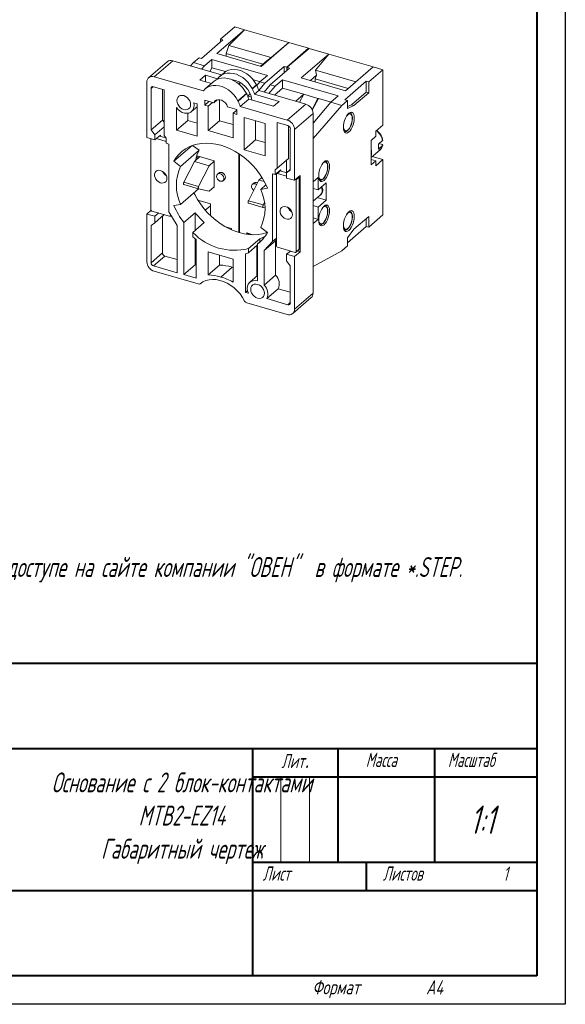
# Model space of a CAD drawing. Header units: millimetres. Extents: x 2381 to 2591, y 1129 to 1426.
# Tile 2 of 3: x 2495 to 2591, y 1129 to 1302. Entities that reach past the tile are written whole.
import ezdxf

# ---------------------------------------------------------------- set-up
doc = ezdxf.new("R2010")
doc.units = ezdxf.units.MM
for name, color, linetype, lineweight in [('main', 5, 'Continuous', 50), ('text', 7, 'Continuous', 25), ('ФОРМАТ', 7, 'Continuous', 25)]:
    doc.layers.add(name, color=color, linetype=linetype, lineweight=lineweight)
doc.styles.add('GOST', font='Gost.shx', dxfattribs={"width": 0.8, "oblique": 15, "height": 3.5})

msp = doc.modelspace()

# ---------------------------------------------------------------- linework, layer by layer
at = {"layer": 'main', "lineweight": 20}
for p, q in [((2529.55, 1295.95), (2534.4, 1300.15)), ((2530.17, 1298.48), (2532.67, 1300.65)), ((2534.4, 1300.15), (2531.65, 1297.4)), ((2532.67, 1300.65), (2534.4, 1300.15)), ((2534.4, 1300.15), (2542.2, 1297.9)), ((2526.85, 1295.11), (2530.6, 1298.36)), ((2530.6, 1298.36), (2530.17, 1298.48)), ((2530.17, 1298.48), (2530.17, 1297.98)), ((2531.15, 1295.96), (2531.65, 1297.4)), ((2531.65, 1297.4), (2539.08, 1295.25)), ((2542.2, 1297.9), (2537.35, 1293.7)), ((2539.08, 1295.25), (2542.2, 1297.9)), ((2542.2, 1297.9), (2545.66, 1296.9)), ((2537.35, 1293.7), (2529.55, 1295.95)), ((2537.64, 1294.08), (2531.15, 1295.96)), ((2531.15, 1295.48), (2531.15, 1295.96)), ((2541.81, 1293.56), (2545.66, 1296.9)), ((2545.75, 1296.87), (2541.9, 1293.54)), ((2544.36, 1291.67), (2549.21, 1295.87)), ((2545.66, 1296.9), (2545.66, 1296.8)), ((2549.21, 1295.87), (2545.75, 1296.87)), ((2549.21, 1295.87), (2546.87, 1293.06)), ((2557.01, 1293.62), (2549.21, 1295.87)), ((2520.78, 1294.53), (2517.53, 1291.71)), ((2521.76, 1294.69), (2518.51, 1291.88)), ((2521.76, 1294.69), (2530.35, 1292.21)), ((2525.42, 1294.37), (2524.92, 1293.78)), ((2525.42, 1294.37), (2526.42, 1295.23)), ((2527.33, 1293.82), (2525.42, 1294.37)), ((2526.85, 1295.11), (2526.42, 1295.23)), ((2527.33, 1293.82), (2526.83, 1293.23)), ((2528.63, 1294.94), (2527.33, 1293.82)), ((2528.63, 1294.94), (2528.63, 1293.47)), ((2528.63, 1294.94), (2538.41, 1292.12)), ((2537.23, 1293.73), (2538.33, 1294.68)), ((2538.33, 1294.68), (2539.08, 1295.25)), ((2526.51, 1291.3), (2527.51, 1292.17)), ((2527.51, 1291.01), (2527.51, 1292.17)), ((2527.51, 1292.17), (2529.67, 1291.54)), ((2528.63, 1293.47), (2528.28, 1292.81)), ((2528.63, 1293.47), (2531.03, 1292.78)), ((2530.8, 1292.6), (2530.05, 1291.95)), ((2538.41, 1292.12), (2537.11, 1290.99)), ((2537.98, 1290.74), (2541.38, 1293.69)), ((2542.33, 1293.41), (2538.93, 1290.47)), ((2541.38, 1293.69), (2541.38, 1292.59)), ((2541.81, 1293.56), (2541.38, 1293.69)), ((2541.81, 1293.56), (2541.81, 1292.96)), ((2541.9, 1293.54), (2542.33, 1293.41)), ((2541.9, 1293.54), (2541.9, 1293.04)), ((2547.08, 1292.16), (2545.98, 1291.2)), ((2546.83, 1291.51), (2547.08, 1292.16)), ((2546.87, 1293.06), (2547.08, 1292.16)), ((2546.87, 1293.06), (2553.99, 1291)), ((2552.16, 1289.42), (2557.01, 1293.62)), ((2558.74, 1293.12), (2556.24, 1290.96)), ((2558.74, 1293.12), (2557.01, 1293.62)), ((2558.74, 1283.38), (2558.74, 1293.12)), ((2517.22, 1281.17), (2517.22, 1290.95)), ((2518.51, 1291.88), (2527.17, 1289.38)), ((2528.6, 1290.7), (2526.51, 1291.3)), ((2529.05, 1291.09), (2527.55, 1289.79)), ((2533.4, 1290.61), (2533.67, 1290.84)), ((2535.74, 1289.79), (2536.49, 1290.44)), ((2536.53, 1290.43), (2535.78, 1289.78)), ((2535.88, 1291.38), (2537.14, 1291.01)), ((2536.49, 1290.44), (2536.53, 1290.43)), ((2536.57, 1290.35), (2537.11, 1290.99)), ((2536.89, 1289.46), (2537.98, 1290.74)), ((2537.98, 1290.74), (2537.11, 1290.99)), ((2537.84, 1289.19), (2538.93, 1290.47)), ((2538.93, 1290.47), (2539.8, 1290.22)), ((2541.1, 1291.34), (2539.8, 1290.22)), ((2541.1, 1289.87), (2541.1, 1291.34)), ((2550.88, 1288.52), (2541.1, 1291.34)), ((2544.36, 1291.67), (2552.16, 1289.42)), ((2552.63, 1289.83), (2546.83, 1291.51)), ((2546.83, 1290.96), (2546.83, 1291.51)), ((2552.06, 1287.83), (2555.81, 1291.08)), ((2555.81, 1291.08), (2556.24, 1290.96)), ((2555.81, 1291.08), (2555.81, 1289.17)), ((2556.24, 1290.96), (2556.24, 1289.05)), ((2518.33, 1290.14), (2517.96, 1289.82)), ((2517.96, 1282.54), (2517.96, 1289.82)), ((2518.39, 1290.12), (2520.26, 1289.58)), ((2519.96, 1284.27), (2519.96, 1289.67)), ((2520.26, 1289.58), (2520.26, 1281.54)), ((2533.24, 1287.63), (2534.74, 1288.93)), ((2534.78, 1288.91), (2533.28, 1287.61)), ((2534.78, 1288.91), (2534.74, 1288.93)), ((2534.97, 1288.48), (2535.36, 1288.94)), ((2535.74, 1289.79), (2535.78, 1289.78)), ((2536.89, 1289.46), (2536.14, 1288.81)), ((2536.14, 1288.81), (2540.5, 1287.55)), ((2545.15, 1287.07), (2536.89, 1289.46)), ((2539.8, 1290.22), (2538.7, 1288.94)), ((2541.1, 1289.87), (2539.69, 1288.65)), ((2544.82, 1288.8), (2541.1, 1289.87)), ((2543.41, 1287.58), (2544.82, 1288.8)), ((2544.82, 1288.8), (2544.07, 1287.39)), ((2547.31, 1288.08), (2544.82, 1288.8)), ((2555.81, 1289.17), (2553.21, 1286.92)), ((2556.24, 1289.05), (2553.64, 1286.8)), ((2555.81, 1289.17), (2556.24, 1289.05)), ((2525.47, 1287.29), (2526.07, 1287.12)), ((2526.07, 1281.42), (2526.07, 1287.12)), ((2528.98, 1287.3), (2527.39, 1287.76)), ((2527.39, 1286.89), (2527.39, 1287.76)), ((2528.14, 1287.54), (2527.39, 1286.89)), ((2528.02, 1286.71), (2527.39, 1286.89)), ((2528.77, 1287.36), (2528.02, 1286.71)), ((2529.6, 1287.83), (2528.98, 1287.3)), ((2530.02, 1287.85), (2530.02, 1284.14)), ((2533.24, 1287.63), (2533.28, 1287.61)), ((2535.14, 1287.94), (2533.64, 1286.64)), ((2535.61, 1288.27), (2534.98, 1288.45)), ((2539.5, 1286.68), (2535.14, 1287.94)), ((2540.5, 1287.55), (2539.5, 1286.68)), ((2541.9, 1284.26), (2545.15, 1287.07)), ((2547.31, 1288.08), (2546.27, 1286.11)), ((2546.31, 1286.01), (2547.4, 1288.05)), ((2549.58, 1287.39), (2546.45, 1283.72)), ((2551.49, 1286.84), (2546.49, 1281)), ((2547.4, 1288.05), (2547.31, 1288.08)), ((2547.36, 1287.98), (2547.31, 1288.08)), ((2549.61, 1287.41), (2547.4, 1288.05)), ((2549.58, 1287.39), (2550.88, 1288.52)), ((2549.58, 1287.39), (2551.49, 1286.84)), ((2552.49, 1287.71), (2551.49, 1286.84)), ((2552.06, 1287.83), (2552.49, 1287.71)), ((2552.49, 1286.32), (2552.49, 1287.71)), ((2553.21, 1286.92), (2552.49, 1286.63)), ((2553.64, 1286.8), (2552.49, 1286.32)), ((2553.21, 1286.92), (2553.64, 1286.8)), ((2522.41, 1282.48), (2522.41, 1286.45)), ((2524.41, 1284.21), (2524.41, 1285.46)), ((2525.09, 1285.76), (2526.07, 1286.61)), ((2528.02, 1286.71), (2528.02, 1282.41)), ((2531.43, 1286.59), (2533.02, 1286.13)), ((2533.02, 1285.99), (2532.39, 1285.45)), ((2532.39, 1285.45), (2532.39, 1281.15)), ((2532.39, 1285.45), (2533.02, 1285.26)), ((2533.02, 1285.26), (2533.02, 1286.13)), ((2541.9, 1284.26), (2533.64, 1286.64)), ((2546.45, 1285.4), (2543.2, 1282.59)), ((2546.45, 1285.4), (2546.45, 1253.79)), ((2519.96, 1284.27), (2517.96, 1282.54)), ((2520.26, 1283.88), (2519.96, 1284.27)), ((2524.41, 1284.21), (2522.41, 1282.48)), ((2524.41, 1284.21), (2526.07, 1283.73)), ((2530.02, 1284.14), (2528.02, 1282.41)), ((2530.02, 1284.14), (2532.39, 1283.46)), ((2538, 1283.68), (2534.34, 1284.73)), ((2534.34, 1279.04), (2534.34, 1284.73)), ((2536.34, 1280.77), (2536.34, 1284.16)), ((2538, 1277.98), (2538, 1283.68)), ((2542.02, 1283.3), (2540.15, 1283.84)), ((2540.15, 1283.84), (2540.15, 1275.8)), ((2557.49, 1282.29), (2558.74, 1283.38)), ((2518.62, 1281.68), (2517.96, 1282.54)), ((2520.26, 1283.1), (2518.62, 1281.68)), ((2518.62, 1280.76), (2518.62, 1281.68)), ((2519.62, 1281.63), (2518.62, 1280.76)), ((2519.62, 1281.63), (2519.62, 1281.39)), ((2522.41, 1282.48), (2526.07, 1281.42)), ((2528.02, 1282.41), (2532.39, 1281.15)), ((2542.15, 1283.25), (2542.15, 1277.53)), ((2542.45, 1275.47), (2542.45, 1282.74)), ((2543.2, 1282.59), (2543.2, 1273.67)), ((2557.49, 1282.29), (2557.49, 1281.43)), ((2518.62, 1280.76), (2517.22, 1281.17)), ((2517.93, 1280.96), (2517.93, 1268.48)), ((2520.64, 1280.52), (2518.92, 1281.02)), ((2520.6, 1281.11), (2519.42, 1281.45)), ((2520.26, 1281.54), (2520.64, 1281.05)), ((2520.54, 1281.19), (2520.48, 1281.14)), ((2520.64, 1281.05), (2520.64, 1280.18)), ((2521.11, 1280.04), (2520.64, 1280.18)), ((2521.11, 1268.14), (2521.11, 1280.04)), ((2536.34, 1280.77), (2534.34, 1279.04)), ((2538, 1280.29), (2536.34, 1280.77)), ((2546.45, 1281.01), (2546.49, 1281)), ((2546.49, 1281), (2546.49, 1273.42)), ((2556.64, 1280.69), (2557.49, 1281.43)), ((2556.64, 1280.69), (2556.64, 1279.12)), ((2557.93, 1280.03), (2558.68, 1280.68)), ((2558.6, 1279.95), (2558.03, 1280.12)), ((2521.99, 1277.02), (2525.17, 1279.77)), ((2523.16, 1276.12), (2526.41, 1278.94)), ((2526.41, 1278.94), (2525.27, 1279.81)), ((2533.41, 1264.48), (2533.41, 1278.33)), ((2533.5, 1278.27), (2533.5, 1264.46)), ((2538, 1277.98), (2534.34, 1279.04)), ((2556.64, 1279.12), (2556.64, 1277.93)), ((2556.64, 1277.65), (2558.22, 1279.02)), ((2558.68, 1279.81), (2557.93, 1279.17)), ((2523.16, 1276.12), (2521.99, 1277.02)), ((2523.73, 1273.35), (2525.58, 1276.98)), ((2525.58, 1276.98), (2526.56, 1277.83)), ((2528.18, 1276.23), (2525.58, 1276.98)), ((2526.05, 1277.98), (2526.05, 1277.39)), ((2529.08, 1277.1), (2526.05, 1277.98)), ((2528.18, 1276.23), (2529.08, 1277.01)), ((2529.08, 1277.01), (2529.08, 1277.1)), ((2529.08, 1272.51), (2529.08, 1277.01)), ((2542.15, 1277.53), (2540.15, 1275.8)), ((2541.77, 1277.21), (2541.77, 1275)), ((2548.22, 1276.72), (2548.11, 1276.61)), ((2556.64, 1277.93), (2556.64, 1276.36)), ((2557.49, 1277.1), (2556.64, 1277.34)), ((2556.64, 1276.36), (2557.49, 1277.1)), ((2558.74, 1277.32), (2556.87, 1277.85)), ((2557.49, 1276.23), (2558.74, 1277.32)), ((2557.49, 1277.1), (2557.49, 1276.23)), ((2558.74, 1267.57), (2558.74, 1277.32)), ((2526.33, 1272.6), (2528.18, 1276.23)), ((2529.89, 1274.95), (2529.64, 1274.74)), ((2539.77, 1274.66), (2539.3, 1274.79)), ((2539.3, 1274.79), (2539.3, 1262.89)), ((2540.15, 1275.8), (2539.77, 1275.53)), ((2539.77, 1275.53), (2539.77, 1274.66)), ((2539.77, 1274.66), (2540.77, 1275.52)), ((2540.02, 1274.75), (2540.02, 1262.11)), ((2540.56, 1275.29), (2540.06, 1274.85)), ((2540.69, 1275.31), (2540.19, 1274.88)), ((2541.79, 1274.41), (2540.19, 1274.88)), ((2540.3, 1275.11), (2540.3, 1275.06)), ((2541.79, 1274.99), (2540.69, 1275.31)), ((2540.77, 1275.29), (2540.77, 1275.52)), ((2542.45, 1275.57), (2541.79, 1274.99)), ((2541.79, 1274.99), (2542.45, 1275.47)), ((2541.79, 1274.07), (2541.79, 1274.99)), ((2523.73, 1273.35), (2526.33, 1272.6)), ((2530.62, 1273.6), (2530.87, 1273.82)), ((2536.93, 1273.71), (2535.08, 1270.08)), ((2536.04, 1273.18), (2535.79, 1272.96)), ((2536.93, 1273.71), (2537.45, 1274.16)), ((2537.86, 1273.44), (2536.93, 1273.71)), ((2543.2, 1273.67), (2541.79, 1274.07)), ((2544.2, 1274.53), (2543.2, 1273.67)), ((2543.98, 1274.19), (2543.48, 1273.75)), ((2543.48, 1261.11), (2543.48, 1273.75)), ((2543.98, 1261.54), (2543.98, 1274.19)), ((2544.2, 1261.11), (2544.2, 1274.53)), ((2546.49, 1273.42), (2546.45, 1273.43)), ((2546.47, 1273.42), (2546.47, 1272.89)), ((2547.34, 1274.15), (2546.49, 1273.42)), ((2547.34, 1271.99), (2547.34, 1274.15)), ((2548.74, 1273.2), (2547.34, 1271.99)), ((2548.74, 1270.17), (2548.74, 1273.2)), ((2523.16, 1269.44), (2526.31, 1272.17)), ((2523.73, 1272.91), (2526.33, 1272.16)), ((2528.18, 1271.73), (2526.33, 1272.16)), ((2528.18, 1271.73), (2529.08, 1272.51)), ((2529.01, 1272.45), (2529.08, 1272.42)), ((2529.08, 1272.42), (2529.08, 1272.51)), ((2537.25, 1272.06), (2538.16, 1272.85)), ((2538.42, 1272.27), (2537.25, 1272.06)), ((2546.47, 1272.89), (2546.45, 1272.87)), ((2547.34, 1271.99), (2546.45, 1272.25)), ((2526.2, 1270.18), (2528.39, 1269.55)), ((2528.39, 1269.55), (2528.39, 1267.47)), ((2535.08, 1270.08), (2537.68, 1269.33)), ((2535.08, 1269.64), (2537.67, 1268.89)), ((2537.9, 1269.77), (2537.68, 1269.33)), ((2546.45, 1270.02), (2547.73, 1271.13)), ((2547.15, 1270.63), (2548.74, 1270.17)), ((2548.74, 1270.17), (2547.34, 1268.96)), ((2517.96, 1268.39), (2517.22, 1267.74)), ((2517.22, 1259.34), (2517.22, 1267.74)), ((2517.22, 1267.74), (2518.62, 1267.34)), ((2518.1, 1268.26), (2521.22, 1267.36)), ((2518.62, 1267.34), (2519.3, 1267.92)), ((2521.11, 1268.14), (2522.57, 1265.72)), ((2521.99, 1269.22), (2523.16, 1269.44)), ((2525.73, 1267.96), (2523.73, 1266.23)), ((2525.73, 1267.96), (2525.73, 1264.84)), ((2527.5, 1268.41), (2528.39, 1269.19)), ((2537.68, 1268.89), (2537.99, 1268.81)), ((2546.45, 1269.22), (2547.34, 1268.96)), ((2546.45, 1268.57), (2546.47, 1268.56)), ((2546.47, 1268.56), (2546.45, 1268.54)), ((2546.47, 1268.56), (2546.47, 1267.04)), ((2547.34, 1266.79), (2547.34, 1268.96)), ((2548.22, 1268.92), (2548.11, 1268.82)), ((2517.96, 1265.72), (2518.62, 1266.19)), ((2520.29, 1267.63), (2518.62, 1266.19)), ((2518.62, 1266.19), (2518.62, 1267.34)), ((2519.96, 1260.9), (2519.96, 1267.35)), ((2521.35, 1267.38), (2521.5, 1267.51)), ((2521.4, 1267.48), (2521.4, 1267.67)), ((2521.4, 1267.48), (2521.47, 1267.55)), ((2523.73, 1266.23), (2523.73, 1257.07)), ((2527.32, 1266.22), (2525.32, 1264.48)), ((2546.47, 1267.04), (2546.45, 1267.02)), ((2546.45, 1266.07), (2546.49, 1266.06)), ((2546.47, 1267.04), (2547.34, 1266.79)), ((2547.34, 1266.79), (2546.49, 1266.06)), ((2546.49, 1266.06), (2546.49, 1258.48)), ((2556.24, 1267.31), (2553.64, 1265.06)), ((2555.81, 1265.53), (2555.81, 1266.94)), ((2556.24, 1265.41), (2558.74, 1267.57)), ((2556.24, 1265.41), (2556.24, 1267.31)), ((2517.96, 1259.17), (2517.96, 1265.72)), ((2522.57, 1265.72), (2522.57, 1257.4)), ((2525.32, 1263.75), (2525.32, 1264.48)), ((2532.11, 1265.18), (2531.04, 1265.49)), ((2532.11, 1265.18), (2532.11, 1264.96)), ((2535.87, 1264.1), (2534.8, 1264.41)), ((2534.8, 1264.41), (2534.8, 1264.18)), ((2535.1, 1264.14), (2534.8, 1264.41)), ((2537.25, 1265.37), (2538.42, 1264.48)), ((2552.49, 1262.66), (2555.81, 1265.53)), ((2553.64, 1265.06), (2552.49, 1263.55)), ((2555.81, 1265.53), (2556.24, 1265.41)), ((2525.87, 1263.26), (2525.32, 1263.75)), ((2525.73, 1263.39), (2525.73, 1258.8)), ((2525.87, 1256.45), (2525.87, 1263.26)), ((2537.09, 1263.4), (2535.09, 1261.67)), ((2537.45, 1263.16), (2536.68, 1262.49)), ((2537.09, 1262.85), (2537.09, 1263.4)), ((2539.84, 1263.04), (2537.84, 1261.31)), ((2539.3, 1262.89), (2537.84, 1261.31)), ((2540.02, 1263.51), (2539.3, 1262.89)), ((2540.02, 1263.23), (2539.84, 1263.04)), ((2539.84, 1263.04), (2539.84, 1256.97)), ((2552.49, 1263.55), (2552.49, 1262.16)), ((2517.96, 1259.17), (2519.96, 1260.9)), ((2532.39, 1259.8), (2528.02, 1261.06)), ((2528.02, 1261.06), (2528.02, 1257.02)), ((2534.54, 1260.76), (2535.09, 1260.93)), ((2536.68, 1262.31), (2535.09, 1260.93)), ((2535.09, 1260.93), (2535.09, 1261.67)), ((2536.54, 1256.79), (2536.54, 1262.19)), ((2536.68, 1262.49), (2536.68, 1255.98)), ((2537.84, 1261.31), (2537.84, 1255.24)), ((2540.19, 1261.89), (2543.31, 1260.99)), ((2541.79, 1260.65), (2542.46, 1261.23)), ((2544.2, 1261.11), (2543.2, 1260.24)), ((2543.44, 1261.01), (2543.94, 1261.44)), ((2543.48, 1261.11), (2543.98, 1261.54)), ((2543.71, 1261.25), (2544.2, 1261.11)), ((2551.49, 1261.29), (2546.49, 1258.48)), ((2551.49, 1261.29), (2552.49, 1262.16)), ((2520.39, 1260.34), (2518.39, 1258.61)), ((2522.57, 1259.71), (2520.39, 1260.34)), ((2530.02, 1260.48), (2530.02, 1258.75)), ((2532.39, 1259.8), (2532.39, 1255.76)), ((2534.54, 1253.95), (2534.54, 1260.76)), ((2541.79, 1259.51), (2541.79, 1260.65)), ((2541.79, 1260.65), (2543.2, 1260.24)), ((2542.45, 1258.65), (2541.79, 1259.51)), ((2543.2, 1260.24), (2543.2, 1250.98)), ((2522.57, 1257.4), (2518.39, 1258.61)), ((2518.51, 1257.67), (2526.27, 1255.43)), ((2525.73, 1258.8), (2523.73, 1257.07)), ((2525.73, 1258.8), (2525.87, 1258.76)), ((2530.02, 1258.75), (2528.02, 1257.02)), ((2532.21, 1258.38), (2530.21, 1256.65)), ((2532.39, 1258.32), (2532.21, 1258.38)), ((2542.45, 1252.1), (2542.45, 1258.65)), ((2546.45, 1258.49), (2546.49, 1258.48)), ((2523.73, 1257.07), (2525.87, 1256.45)), ((2536.68, 1256.91), (2535.33, 1255.74)), ((2539.84, 1256.97), (2537.84, 1255.24)), ((2534.92, 1254.28), (2534.54, 1253.95)), ((2535.08, 1253.79), (2534.54, 1253.95)), ((2538.32, 1252.86), (2540.32, 1254.59)), ((2540.32, 1254.59), (2542.45, 1253.97)), ((2538.32, 1252.86), (2542.02, 1251.79)), ((2542.02, 1251.79), (2542.45, 1252.16)), ((2542.88, 1250.22), (2546.13, 1253.03)), ((2543.2, 1250.98), (2546.45, 1253.79)), ((2541.9, 1250.05), (2534.79, 1252.1))]:
    msp.add_line(p, q, dxfattribs=at)
at = {"layer": 'main', "lineweight": 20, "flags": 128}
for points in [[(2535.74, 1289.79), (2535.41, 1290.34), (2535.02, 1290.86), (2534.57, 1291.32), (2534.07, 1291.73), (2533.54, 1292.06), (2532.99, 1292.31), (2532.42, 1292.47), (2531.87, 1292.54), (2531.34, 1292.52), (2530.84, 1292.4), (2530.39, 1292.2), (2530, 1291.91), (2529.67, 1291.54)], [(2530.8, 1292.6), (2531.14, 1292.85), (2531.59, 1293.05), (2532.09, 1293.17), (2532.62, 1293.19), (2533.17, 1293.12), (2533.74, 1292.96), (2534.29, 1292.71), (2534.82, 1292.38), (2535.32, 1291.97), (2535.77, 1291.51), (2536.16, 1290.99), (2536.49, 1290.44)], [(2533.24, 1287.63), (2532.91, 1288.18), (2532.52, 1288.69), (2532.07, 1289.16), (2531.57, 1289.56), (2531.04, 1289.89), (2530.49, 1290.14), (2529.92, 1290.3), (2529.37, 1290.37), (2528.84, 1290.35), (2528.34, 1290.24), (2527.89, 1290.03), (2527.5, 1289.74), (2527.17, 1289.38)], [(2529.05, 1291.09), (2529.39, 1291.33), (2529.84, 1291.54), (2530.34, 1291.65), (2530.87, 1291.67), (2531.42, 1291.6), (2531.99, 1291.44), (2532.54, 1291.19), (2533.07, 1290.86), (2533.57, 1290.46), (2534.02, 1289.99), (2534.41, 1289.48), (2534.74, 1288.93)], [(2522.5, 1287.7), (2522.54, 1288), (2522.66, 1288.25), (2522.85, 1288.45), (2523.1, 1288.57), (2523.4, 1288.61), (2523.71, 1288.56), (2524.02, 1288.43), (2524.32, 1288.22), (2524.57, 1287.96), (2524.76, 1287.65), (2524.88, 1287.32), (2524.92, 1287), (2524.88, 1286.69), (2524.76, 1286.44), (2524.57, 1286.24), (2524.32, 1286.12), (2524.02, 1286.08), (2523.71, 1286.13), (2523.4, 1286.26), (2523.1, 1286.47), (2522.85, 1286.74), (2522.66, 1287.04), (2522.54, 1287.37), (2522.5, 1287.7)], [(2525.47, 1287.29), (2525.53, 1286.88), (2525.5, 1286.5), (2525.38, 1286.15), (2525.19, 1285.86), (2524.93, 1285.64), (2524.6, 1285.5), (2524.24, 1285.45), (2523.85, 1285.49), (2523.45, 1285.62), (2523.07, 1285.83), (2522.72, 1286.11), (2522.41, 1286.45)], [(2531.43, 1286.59), (2531.27, 1286.95), (2531.03, 1287.28), (2530.72, 1287.55), (2530.38, 1287.75), (2530.03, 1287.85), (2529.69, 1287.85), (2529.38, 1287.75), (2529.14, 1287.56), (2528.98, 1287.3)], [(2552.74, 1285.46), (2552.53, 1285.23), (2552.33, 1284.94), (2552.15, 1284.58), (2552, 1284.19), (2551.88, 1283.78), (2551.81, 1283.37), (2551.79, 1282.99), (2551.81, 1282.64), (2551.88, 1282.36), (2552, 1282.14), (2552.15, 1282.01), (2552.33, 1281.97), (2552.53, 1282.02), (2552.74, 1282.17), (2552.95, 1282.39), (2553.15, 1282.68), (2553.33, 1283.04), (2553.48, 1283.43), (2553.6, 1283.84), (2553.67, 1284.25), (2553.69, 1284.63), (2553.67, 1284.98), (2553.6, 1285.27), (2553.48, 1285.48), (2553.33, 1285.61), (2553.15, 1285.65), (2552.95, 1285.6), (2552.74, 1285.46)], [(2551.79, 1283.12), (2551.8, 1282.95), (2551.86, 1282.68), (2551.97, 1282.49), (2552.11, 1282.38), (2552.28, 1282.37), (2552.47, 1282.44), (2552.66, 1282.61), (2552.85, 1282.86), (2553.02, 1283.17), (2553.16, 1283.52), (2553.27, 1283.9), (2553.33, 1284.27), (2553.34, 1284.61), (2553.3, 1284.91), (2553.22, 1285.15), (2553.1, 1285.3), (2552.94, 1285.36), (2552.76, 1285.33), (2552.57, 1285.2), (2552.57, 1285.2)], [(2552.57, 1285.2), (2552.37, 1284.99), (2552.31, 1284.9)], [(2521.99, 1277.02), (2522.39, 1277.65), (2522.86, 1278.23), (2523.4, 1278.74), (2523.99, 1279.18), (2524.65, 1279.55), (2525.35, 1279.84), (2526.09, 1280.04), (2526.87, 1280.17), (2527.68, 1280.21), (2528.51, 1280.17), (2529.35, 1280.05), (2530.21, 1279.84), (2531.06, 1279.55), (2531.9, 1279.19), (2532.74, 1278.75), (2533.54, 1278.24), (2534.32, 1277.67), (2535.07, 1277.03), (2535.77, 1276.34), (2536.42, 1275.6), (2537.01, 1274.81), (2537.55, 1273.99), (2538.02, 1273.14), (2538.42, 1272.27)], [(2548.39, 1276.93), (2548.18, 1276.7), (2547.98, 1276.41), (2547.8, 1276.05), (2547.65, 1275.66), (2547.53, 1275.25), (2547.46, 1274.84), (2547.44, 1274.46), (2547.46, 1274.11), (2547.53, 1273.82), (2547.65, 1273.61), (2547.8, 1273.48), (2547.98, 1273.44), (2548.18, 1273.49), (2548.39, 1273.63), (2548.6, 1273.86), (2548.8, 1274.15), (2548.98, 1274.51), (2549.13, 1274.9), (2549.25, 1275.31), (2549.32, 1275.72), (2549.34, 1276.1), (2549.32, 1276.45), (2549.25, 1276.74), (2549.13, 1276.95), (2548.98, 1277.08), (2548.8, 1277.12), (2548.6, 1277.07), (2548.39, 1276.93)], [(2547.44, 1274.3), (2547.47, 1274.19), (2547.56, 1273.97), (2547.69, 1273.83), (2547.84, 1273.78), (2548.02, 1273.82), (2548.22, 1273.94), (2548.41, 1274.15), (2548.59, 1274.43), (2548.75, 1274.75), (2548.87, 1275.11), (2548.96, 1275.49), (2549.01, 1275.85), (2549.01, 1276.18), (2548.96, 1276.47), (2548.87, 1276.69), (2548.75, 1276.83), (2548.59, 1276.88), (2548.41, 1276.84), (2548.22, 1276.72), (2548.22, 1276.72)], [(2520.75, 1273.99), (2520.71, 1274.3), (2520.59, 1274.6), (2520.4, 1274.88), (2520.16, 1275.12), (2519.88, 1275.3), (2519.59, 1275.41), (2519.3, 1275.43), (2519.04, 1275.37), (2518.82, 1275.23), (2518.67, 1275.02), (2518.59, 1274.76), (2518.59, 1274.47), (2518.67, 1274.16), (2518.82, 1273.87), (2519.04, 1273.6), (2519.3, 1273.39), (2519.59, 1273.25), (2519.88, 1273.18), (2520.16, 1273.2), (2520.4, 1273.3), (2520.59, 1273.48), (2520.71, 1273.71), (2520.75, 1273.99)], [(2529.48, 1274.36), (2529.53, 1274.11), (2529.65, 1273.87), (2529.84, 1273.67), (2530.07, 1273.54), (2530.31, 1273.5), (2530.52, 1273.54), (2530.68, 1273.67), (2530.77, 1273.87), (2530.77, 1274.11), (2530.68, 1274.35), (2530.52, 1274.58), (2530.31, 1274.74), (2530.07, 1274.84), (2529.84, 1274.84), (2529.65, 1274.75), (2529.53, 1274.58), (2529.48, 1274.36)], [(2531.03, 1274.2), (2530.99, 1274.45), (2530.86, 1274.69), (2530.67, 1274.89), (2530.44, 1275.02), (2530.2, 1275.06), (2529.99, 1275.02), (2529.89, 1274.95)], [(2523.73, 1272.91), (2523.7, 1272.93), (2523.68, 1272.96), (2523.67, 1273.01), (2523.66, 1273.07), (2523.67, 1273.14), (2523.68, 1273.21), (2523.7, 1273.28), (2523.73, 1273.35)], [(2530.87, 1273.82), (2530.99, 1273.98), (2531.03, 1274.2)], [(2536.53, 1272.92), (2536.34, 1273.03), (2536.1, 1273.07), (2535.89, 1273.03), (2535.73, 1272.9), (2535.64, 1272.7), (2535.64, 1272.46), (2535.73, 1272.21), (2535.89, 1271.99), (2536, 1271.89)], [(2538.39, 1264.5), (2538.32, 1264.47), (2537.57, 1264.27), (2536.79, 1264.14), (2535.99, 1264.1), (2535.15, 1264.14), (2534.31, 1264.26), (2533.46, 1264.47), (2532.6, 1264.76), (2531.76, 1265.12), (2530.93, 1265.56), (2530.12, 1266.07), (2529.34, 1266.64), (2528.6, 1267.28), (2527.9, 1267.97), (2527.24, 1268.71), (2526.65, 1269.5), (2526.11, 1270.32), (2525.64, 1271.17), (2525.5, 1271.46)], [(2526.33, 1272.6), (2526.3, 1272.53), (2526.28, 1272.46), (2526.27, 1272.39), (2526.26, 1272.32), (2526.27, 1272.26), (2526.28, 1272.21), (2526.3, 1272.18), (2526.33, 1272.16)], [(2548.05, 1271.89), (2548.01, 1272.22), (2547.92, 1272.49)], [(2535.08, 1269.64), (2535.05, 1269.65), (2535.03, 1269.69), (2535.01, 1269.73), (2535.01, 1269.8), (2535.01, 1269.86), (2535.03, 1269.94), (2535.05, 1270.01), (2535.08, 1270.08)], [(2537.68, 1269.33), (2537.65, 1269.26), (2537.63, 1269.19), (2537.61, 1269.11), (2537.61, 1269.05), (2537.61, 1268.98), (2537.63, 1268.94), (2537.65, 1268.9), (2537.68, 1268.89)], [(2542.83, 1267.62), (2542.79, 1267.92), (2542.67, 1268.23), (2542.49, 1268.51), (2542.25, 1268.75), (2541.97, 1268.93), (2541.67, 1269.03), (2541.38, 1269.06), (2541.12, 1269), (2540.91, 1268.86), (2540.75, 1268.65), (2540.67, 1268.39), (2540.67, 1268.09), (2540.75, 1267.79), (2540.91, 1267.49), (2541.12, 1267.23), (2541.38, 1267.02), (2541.67, 1266.87), (2541.97, 1266.81), (2542.25, 1266.83), (2542.49, 1266.93), (2542.67, 1267.1), (2542.79, 1267.34), (2542.83, 1267.62)], [(2548.39, 1269.13), (2548.18, 1268.91), (2547.98, 1268.61), (2547.8, 1268.26), (2547.65, 1267.87), (2547.53, 1267.46), (2547.46, 1267.05), (2547.44, 1266.66), (2547.46, 1266.32), (2547.53, 1266.03), (2547.65, 1265.82), (2547.8, 1265.69), (2547.98, 1265.65), (2548.18, 1265.7), (2548.39, 1265.84), (2548.6, 1266.06), (2548.8, 1266.36), (2548.98, 1266.71), (2549.13, 1267.1), (2549.25, 1267.51), (2549.32, 1267.92), (2549.34, 1268.31), (2549.32, 1268.65), (2549.25, 1268.94), (2549.13, 1269.16), (2548.98, 1269.29), (2548.8, 1269.33), (2548.6, 1269.27), (2548.39, 1269.13)], [(2547.44, 1266.5), (2547.47, 1266.4), (2547.56, 1266.18), (2547.69, 1266.04), (2547.84, 1265.99), (2548.02, 1266.02), (2548.22, 1266.15), (2548.41, 1266.36), (2548.59, 1266.63), (2548.75, 1266.96), (2548.87, 1267.32), (2548.96, 1267.69), (2549.01, 1268.06), (2549.01, 1268.39), (2548.96, 1268.68), (2548.87, 1268.89), (2548.75, 1269.03), (2548.59, 1269.08), (2548.41, 1269.05), (2548.22, 1268.92), (2548.22, 1268.92)], [(2552.74, 1268.14), (2552.53, 1267.91), (2552.33, 1267.62), (2552.15, 1267.26), (2552, 1266.87), (2551.88, 1266.46), (2551.81, 1266.05), (2551.79, 1265.67), (2551.81, 1265.32), (2551.88, 1265.03), (2552, 1264.82), (2552.15, 1264.69), (2552.33, 1264.65), (2552.53, 1264.7), (2552.74, 1264.84), (2552.95, 1265.07), (2553.15, 1265.36), (2553.33, 1265.72), (2553.48, 1266.11), (2553.6, 1266.52), (2553.67, 1266.93), (2553.69, 1267.31), (2553.67, 1267.66), (2553.6, 1267.95), (2553.48, 1268.16), (2553.33, 1268.29), (2553.15, 1268.33), (2552.95, 1268.28), (2552.74, 1268.14)], [(2551.79, 1265.8), (2551.8, 1265.63), (2551.86, 1265.36), (2551.97, 1265.17), (2552.11, 1265.06), (2552.28, 1265.04), (2552.47, 1265.12), (2552.66, 1265.29), (2552.85, 1265.54), (2553.02, 1265.85), (2553.16, 1266.2), (2553.27, 1266.58), (2553.33, 1266.95), (2553.34, 1267.29), (2553.3, 1267.59), (2553.22, 1267.83), (2553.1, 1267.98), (2552.94, 1268.04), (2552.76, 1268.01), (2552.57, 1267.88), (2552.57, 1267.88)], [(2552.57, 1267.88), (2552.37, 1267.67), (2552.31, 1267.58)], [(2526.59, 1255.48), (2527.06, 1255.79), (2527.59, 1256.02), (2528.16, 1256.17), (2528.77, 1256.23), (2529.4, 1256.19), (2530.05, 1256.07), (2530.7, 1255.86), (2531.34, 1255.56), (2531.97, 1255.19), (2532.56, 1254.75), (2533.11, 1254.24), (2533.61, 1253.67), (2534.05, 1253.07), (2534.42, 1252.42)], [(2535.08, 1253.79), (2534.94, 1254.22), (2534.88, 1254.64), (2534.92, 1255.04), (2535.05, 1255.39), (2535.26, 1255.68), (2535.54, 1255.89), (2535.89, 1256.01), (2536.27, 1256.04), (2536.68, 1255.98)], [(2535.49, 1254.5), (2535.53, 1254.8), (2535.65, 1255.06), (2535.84, 1255.26), (2536.09, 1255.38), (2536.39, 1255.41), (2536.7, 1255.36), (2537.01, 1255.23), (2537.31, 1255.03), (2537.56, 1254.76), (2537.75, 1254.45), (2537.87, 1254.13), (2537.91, 1253.8), (2537.87, 1253.5), (2537.75, 1253.24), (2537.56, 1253.05), (2537.31, 1252.93), (2537.01, 1252.89), (2536.7, 1252.94), (2536.39, 1253.07), (2536.09, 1253.28), (2535.84, 1253.54), (2535.65, 1253.85), (2535.53, 1254.17), (2535.49, 1254.5)]]:
    msp.add_lwpolyline(points, dxfattribs=at)
at = {"layer": 'main', "lineweight": 20}
for centre, radius, start, end in [((2521.42, 1293.71), 1.03, 70.756, 128.3369), ((2518.17, 1290.99), 0.952, 68.6154, 182.2351), ((2531.5, 1287.18), 4.25, 8.1301, 81.4355), ((2532.27, 1288.3), 4.76, 14.1394, 26.6106), ((2518.27, 1289.83), 0.317, 68.6152, 182.2351), ((2530.52, 1286.78), 4.76, 14.1394, 26.6106), ((2531.52, 1287.65), 4.76, 14.1394, 26.6106), ((2529.02, 1285.48), 4.76, 14.1394, 26.6106), ((2544.6, 1285.31), 1.85, 2.8309, 72.7913), ((2541.35, 1282.5), 1.85, 2.8309, 72.7913), ((2541.84, 1282.71), 0.616, 2.8309, 72.7915), ((2555.69, 1280.01), 3.06, 12.617, 51.231), ((2555.9, 1279.6), 2.08, 347.966, 12.034), ((2531.74, 1276.05), 6.06, 151.5732, 169.4659), ((2554.65, 1278.53), 2.08, 343.3783, 16.6217), ((2557.25, 1280.11), 1.46, 311.4568, 348.2138), ((2521.41, 1275.82), 1.55, 200.8011, 240.9857), ((2530.18, 1272.78), 7.77, 154.5407, 205.4593), ((2540.14, 1274.76), 0.127, 68.6149, 182.2355), ((2540.64, 1275.18), 0.138, 70.7559, 128.3367), ((2536.37, 1272.74), 0.55, 57.1642, 127.4961), ((2543.25, 1273.75), 0.226, 1.5483, 35.032), ((2543.75, 1274.18), 0.226, 1.5483, 35.032), ((2530.23, 1268.71), 7.77, 334.5407, 25.4593), ((2547, 1271.93), 1.15, 291.0229, 32.0144), ((2547.07, 1271.85), 0.978, 312.4529, 2.1978), ((2518.18, 1268.5), 0.246, 182.8309, 252.7914), ((2534.35, 1274.42), 13.41, 202.7985, 217.6416), ((2536.81, 1276.47), 13.97, 217.5261, 227.2221), ((2543.49, 1269.44), 1.55, 200.801, 240.9858), ((2521.27, 1267.48), 0.127, 248.6149, 2.2355), ((2532.62, 1271.44), 10.08, 223.6222, 284.1735), ((2533.14, 1267.36), 6.02, 306.0345, 331.4235), ((2535.03, 1269.32), 6.27, 289.1123, 298.0527), ((2520.57, 1260.93), 0.616, 182.831, 252.7912), ((2540.26, 1262.12), 0.246, 182.8306, 252.7917), ((2543.35, 1261.1), 0.127, 248.6153, 2.235), ((2543.85, 1261.54), 0.13, 312.4017, 2.2487), ((2519.06, 1259.43), 1.85, 182.8309, 252.7914), ((2518.57, 1259.2), 0.616, 182.831, 252.7912), ((2538.41, 1255.44), 2.09, 335.8927, 46.8396), ((2526.38, 1255.76), 0.349, 251.0373, 306.166), ((2536.41, 1253.71), 2.09, 335.8927, 46.8396), ((2534.98, 1252.7), 0.629, 206.5799, 252.3181), ((2545.47, 1253.75), 0.976, 312.4018, 2.2489), ((2542.24, 1250.94), 0.952, 248.6153, 2.2351), ((2542.14, 1252.08), 0.317, 248.6155, 2.235)]:
    msp.add_arc(centre, radius, start, end, dxfattribs=at)
for points, knots in [([(2551.9, 1282.24), (2551.9, 1282.23), (2551.97, 1282.2), (2552.12, 1282.21), (2552.32, 1282.26), (2552.51, 1282.4), (2552.71, 1282.6), (2552.9, 1282.87), (2553.06, 1283.19), (2553.2, 1283.54), (2553.3, 1283.91), (2553.36, 1284.27), (2553.38, 1284.62), (2553.35, 1284.94), (2553.28, 1285.21), (2553.16, 1285.41), (2553.03, 1285.54), (2552.92, 1285.57), (2552.89, 1285.58)], [0, 0, 0, 0, 0.006222, 0.06703, 0.126868, 0.191589, 0.262669, 0.335478, 0.407423, 0.478704, 0.54973, 0.620848, 0.692342, 0.764695, 0.838564, 0.904578, 0.964174, 1, 1, 1, 1]), ([(2558.71, 1280.72), (2558.69, 1280.79), (2558.65, 1281), (2558.52, 1281.34), (2558.3, 1281.73), (2558.03, 1282.08), (2557.8, 1282.32), (2557.66, 1282.41), (2557.64, 1282.43)], [0, 0, 0, 0, 0.114284, 0.326726, 0.539505, 0.75244, 0.965547, 1, 1, 1, 1]), ([(2558.07, 1278.92), (2558.12, 1278.95), (2558.27, 1279.04), (2558.46, 1279.27), (2558.62, 1279.56), (2558.68, 1279.77), (2558.71, 1279.87)], [0, 0, 0, 0, 0.158462, 0.456091, 0.753032, 1, 1, 1, 1]), ([(2558.68, 1279.81), (2558.69, 1279.83), (2558.71, 1279.85), (2558.71, 1279.88), (2558.69, 1279.91), (2558.65, 1279.94), (2558.62, 1279.95), (2558.6, 1279.95)], [0, 0, 0, 0, 0.2084954, 0.4169221, 0.6272665, 0.8420501, 1, 1, 1, 1]), ([(2558.7, 1280.74), (2558.7, 1280.74), (2558.71, 1280.72), (2558.7, 1280.7), (2558.69, 1280.69), (2558.68, 1280.68)], [0, 0, 0, 0, 0.131943, 0.679575, 1, 1, 1, 1]), ([(2547.66, 1273.64), (2547.68, 1273.64), (2547.77, 1273.62), (2547.92, 1273.67), (2548.12, 1273.79), (2548.32, 1273.98), (2548.51, 1274.24), (2548.69, 1274.55), (2548.83, 1274.9), (2548.94, 1275.27), (2549.02, 1275.64), (2549.05, 1276), (2549.04, 1276.34), (2548.98, 1276.64), (2548.87, 1276.87), (2548.73, 1277.03), (2548.62, 1277.07), (2548.58, 1277.09)], [0, 0, 0, 0, 0.017328, 0.0792784, 0.1451606, 0.2177834, 0.2931949, 0.3678256, 0.4417048, 0.5152305, 0.5887677, 0.6625773, 0.7370741, 0.8128449, 0.8904887, 0.9538517, 1, 1, 1, 1]), ([(2547.66, 1265.85), (2547.68, 1265.84), (2547.77, 1265.83), (2547.92, 1265.88), (2548.12, 1265.99), (2548.32, 1266.19), (2548.51, 1266.44), (2548.69, 1266.76), (2548.83, 1267.11), (2548.94, 1267.48), (2549.02, 1267.85), (2549.05, 1268.21), (2549.04, 1268.54), (2548.98, 1268.84), (2548.87, 1269.07), (2548.73, 1269.23), (2548.62, 1269.28), (2548.58, 1269.3)], [0, 0, 0, 0, 0.017328, 0.079278, 0.145161, 0.217783, 0.293195, 0.367826, 0.441705, 0.51523, 0.588768, 0.662577, 0.737074, 0.812845, 0.890489, 0.953852, 1, 1, 1, 1]), ([(2551.9, 1264.92), (2551.9, 1264.91), (2551.97, 1264.88), (2552.12, 1264.89), (2552.32, 1264.94), (2552.51, 1265.08), (2552.71, 1265.28), (2552.9, 1265.55), (2553.06, 1265.87), (2553.2, 1266.22), (2553.3, 1266.58), (2553.36, 1266.95), (2553.38, 1267.3), (2553.35, 1267.62), (2553.28, 1267.89), (2553.16, 1268.09), (2553.03, 1268.22), (2552.92, 1268.25), (2552.89, 1268.26)], [0, 0, 0, 0, 0.006222, 0.06703, 0.126868, 0.191589, 0.262669, 0.335478, 0.407423, 0.478705, 0.54973, 0.620848, 0.692342, 0.764695, 0.838565, 0.904578, 0.964174, 1, 1, 1, 1])]:
    msp.add_open_spline(points, degree=3, knots=knots, dxfattribs=at)
for points in [[(2530.02, 1258.75), (2530.74, 1258.74), (2531.46, 1258.62), (2532.21, 1258.38)], [(2528.02, 1257.02), (2528.74, 1257.01), (2529.46, 1256.89), (2530.21, 1256.65)], [(2532.39, 1255.76), (2531.67, 1256.17), (2530.95, 1256.46), (2530.21, 1256.65)]]:
    msp.add_open_spline(points, degree=3, dxfattribs=at)
at = {"layer": 'ФОРМАТ', "linetype": 'ByBlock', "ltscale": 5}
for p, q in [((2590.81, 1425.73), (2590.81, 1128.73)), ((2590.81, 1128.73), (2380.81, 1128.73))]:
    msp.add_line(p, q, dxfattribs=at)
at = {"layer": 'ФОРМАТ', "lineweight": 40, "ltscale": 5}
for p, q in [((2585.81, 1420.73), (2585.81, 1133.73)), ((2585.81, 1133.73), (2388.81, 1133.73))]:
    msp.add_line(p, q, dxfattribs=at)
at = {"layer": 'ФОРМАТ', "lineweight": 40}
for p, q in [((2400.81, 1188.73), (2585.81, 1188.73)), ((2465.81, 1173.73), (2585.81, 1173.73)), ((2535.81, 1173.73), (2535.81, 1133.73)), ((2550.81, 1173.73), (2550.81, 1153.73)), ((2567.81, 1173.73), (2567.81, 1153.73)), ((2535.81, 1168.73), (2585.81, 1168.73)), ((2535.81, 1153.73), (2585.81, 1153.73)), ((2555.81, 1153.73), (2555.81, 1148.73)), ((2465.81, 1148.73), (2585.81, 1148.73))]:
    msp.add_line(p, q, dxfattribs=at)
at = {"layer": 'ФОРМАТ', "linetype": 'Continuous', "lineweight": 0}
for p, q in [((2540.81, 1168.73), (2540.81, 1153.73)), ((2545.81, 1168.73), (2545.81, 1153.73))]:
    msp.add_line(p, q, dxfattribs=at)

# ---------------------------------------------------------------- texts
at = {"layer": 'text', "ltscale": 100, "insert": (2409.37, 1219.06), "char_height": 3.5, "width": 178.5111, "attachment_point": 1, "style": 'GOST'}
msp.add_mtext('1. Размеры для справок.\\P2 Неуказанные предельные отклонения размеров: {\\L+}IT12/2.\\P3. 3D модель представлена для скачивания в свободном доступе на сайте компании "ОВЕН"  в формате *.STEP.', dxfattribs=at)
at = {"layer": 'ФОРМАТ', "attachment_point": 1, "style": 'GOST'}
for s, insert, char_height in [('{\\Q15;\\W0.8;Лит\\H1.4x;\\W0.965;.}', (2540.88, 1173.77), 2.5), ('{\\Q15;\\W0.8;Масса}', (2555.72, 1172.98), 2.5), ('{\\Q15;\\W0.8;Масштаб}', (2570.16, 1172.98), 2.5), ('\\pxqc;Основание с 2 блок-контактами\\PMTB2-EZ14\\PГабаритный чертеж', (2500.47, 1169.51), 3.5), ('1:1', (2574.02, 1163.7), 5), ('Лист    ', (2537.59, 1152.98), 2.5), ('{\\Q15;\\W0.8;Листов}', (2558.72, 1152.98), 2.5), ('1', (2579.88, 1152.96), 2.5), ('{\\W0.9;Формат}', (2546.31, 1132.98), 2.5), ('{\\W0.9;A4}', (2566.31, 1132.96), 2.5)]:
    msp.add_mtext(s, dxfattribs=dict(at, insert=insert, char_height=char_height))

doc.saveas('drawing.dxf')
